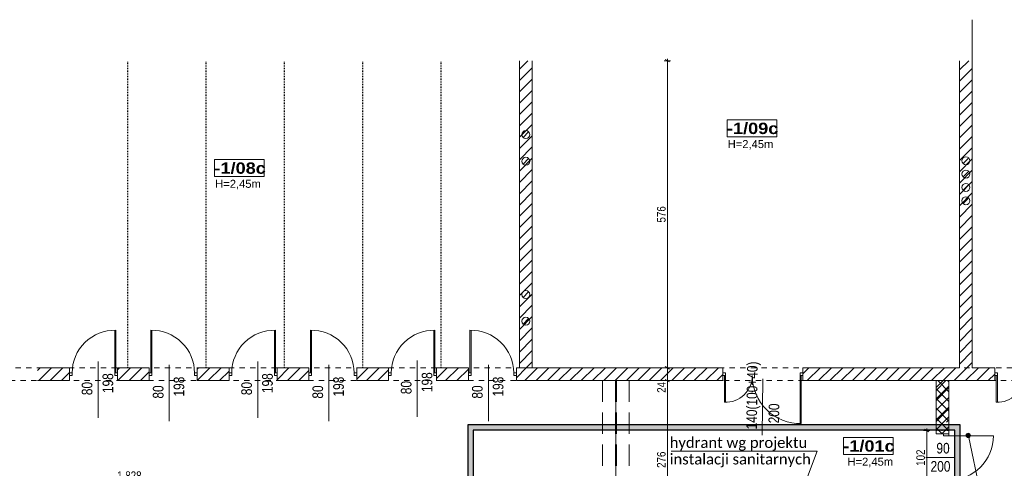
# Model space of a CAD drawing. Header units: centimetres. Extents: x 18292 to 3593338517, y 11794 to 62103.
# Tile 118 of 147: x 1796682808 to 1796684656, y 56532 to 57373. Entities that reach past the tile are written whole.
import ezdxf

# ---------------------------------------------------------------- set-up
doc = ezdxf.new("R2010")
doc.units = ezdxf.units.CM
doc.header["$MEASUREMENT"] = 0
for name, pattern in [('ACAD_ISO02W100', [60, 40, -20]), ('ACAD_ISO03W100', [3, 1.2, -1.8]), ('Dashed-002', [20, 10, -10]), ('Kreski-Szerokie', [3, 1.2, -1.8])]:
    doc.linetypes.add(name, pattern=pattern)
for name, color, linetype in [('499-Wymiary i opisy', 7, 'Continuous'), ('__PROJEKTOWANE', 7, 'Continuous'), ('MF-NR', 7, 'Continuous'), ('MF_AREA_BLOCK', 7, 'Continuous'), ('MF_KRESKOWANIE', 7, 'Continuous'), ('MF_NR', 7, 'Continuous'), ('MF_OKNA', 7, 'Continuous'), ('MF_OPISY', 7, 'Continuous'), ('MF_przerywana', 7, 'Continuous'), ('MF_SCIANY_DZIAL', 7, 'Continuous'), ('MF_SCIANY_KONSTR', 7, 'Continuous'), ('MF_WIDOK', 7, 'Continuous')]:
    doc.layers.add(name, color=color, linetype=linetype)
doc.styles.add('GENERATED_STYLE_2', font='txt')
doc.styles.add('GENERATED_STYLE_4', font='txt')
doc.styles.add('GENERATED_STYLE_5', font='txt')
doc.styles.add('GENERATED_STYLE_7', font='txt')
doc.dimstyles.new('GENERATED_STYLE__1', dxfattribs={"dimtxt": 16, "dimasz": 6.08, "dimexe": 0.18, "dimexo": 0.0625, "dimgap": 0.09, "dimtad": 1, "dimtih": 1, "dimtoh": 1, "dimdec": 0, "dimzin": 0, "dimdsep": 46, "dimtxsty": 'GENERATED_STYLE_4', "dimblk": 'ARROWHEAD_2', "dimblk1": 'ARROWHEAD_2', "dimblk2": 'ARROWHEAD_2', "dimcen": 0.09, "dimse1": 1, "dimse2": 1, "dimclrd": 7, "dimclre": 7, "dimclrt": 7, "dimadec": 0, "dimazin": 0, "dimtfac": 1, "dimtdec": 4, "dimtmove": 0, "dimatfit": 3, "dimfxl": 0, "dimtolj": 1, "dimtzin": 0, "dimarcsym": 0})
doc.dimstyles.new('GENERATED_STYLE__4', dxfattribs={"dimtxt": 16, "dimasz": 6.08, "dimexe": 0.18, "dimexo": 0.0625, "dimgap": 0.09, "dimtad": 1, "dimdec": 0, "dimzin": 0, "dimdsep": 46, "dimtxsty": 'GENERATED_STYLE_4', "dimblk": 'ARROWHEAD_2', "dimblk1": 'ARROWHEAD_2', "dimblk2": 'ARROWHEAD_2', "dimcen": 0.09, "dimse1": 1, "dimse2": 1, "dimclrd": 7, "dimclre": 7, "dimclrt": 7, "dimadec": 0, "dimazin": 0, "dimtfac": 1, "dimtdec": 4, "dimtmove": 0, "dimatfit": 3, "dimfxl": 0, "dimtolj": 1, "dimtzin": 0, "dimarcsym": 0})
pattern_1 = [(45, (1801523908.342, 3898003.605), (-10.606601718, 10.606601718), [])]

# ---------------------------------------------------------------- blocks, each defined once
blk = doc.blocks.new('Drzwi metalowe 21_2')
at = {"layer": '__PROJEKTOWANE', "color": 7, "linetype": 'Continuous', "lineweight": 13}
blk.add_line((41.8, 0), (41.8, 83.6), dxfattribs=at)
at = {"layer": '__PROJEKTOWANE', "color": 150, "linetype": 'Continuous', "lineweight": 13}
for p, q in [((-45, 0), (-49.3, 0)), ((-45, 0), (-49.3, 0)), ((-45, 0), (-45, -10)), ((-45, 0), (-45, -10)), ((45, 0), (45, -10)), ((45, 0), (45, -10)), ((45, 0), (49.3, 0)), ((45, 0), (49.3, 0)), ((-45, -10), (-45, -24)), ((-45, -10), (-45, -24)), ((45, -10), (45, -24)), ((45, -10), (45, -24)), ((-45, -24), (-49.3, -24)), ((-45, -24), (-49.3, -24)), ((45, -24), (49.3, -24)), ((45, -24), (49.3, -24))]:
    blk.add_line(p, q, dxfattribs=at)
at = {"layer": '__PROJEKTOWANE', "color": 7, "linetype": 'Continuous', "lineweight": 15}
for p, q in [((-41.8, 0), (-45, 0)), ((-45, 0), (-45, -10)), ((-41.8, -10), (-41.8, 0)), ((45, 0), (41.8, 0)), ((41.8, 0), (41.8, -10)), ((45, -10), (45, 0)), ((-45, -10), (-41.8, -10)), ((41.8, -10), (45, -10))]:
    blk.add_line(p, q, dxfattribs=at)
at = {"layer": '__PROJEKTOWANE', "color": 7, "linetype": 'Continuous', "lineweight": 13}
blk.add_arc((41.8, 0), 83.6, 90, 180, dxfattribs=at)
blk = doc.blocks.new('*D679', base_point=(1801523908.3, 3898003.6))
at = {"layer": '499-Wymiary i opisy', "color": 7, "linetype": 'Continuous', "lineweight": 13}
for p, q in [((1796682102.4, 56510.9), (1796682097.7, 56502.9)), ((1796682100.1, 56500.9), (1796682100.1, 56512.9)), ((1796683930.4, 56510.9), (1796683925.7, 56502.9)), ((1796683928.1, 56500.9), (1796683928.1, 56512.9)), ((1796682100.1, 56506.9), (1796683928.1, 56506.9))]:
    blk.add_line(p, q, dxfattribs=at)
at = {"layer": '499-Wymiary i opisy', "color": 7, "lineweight": 13, "insert": (1796682991, 56510.1), "char_height": 16, "attachment_point": 7, "style": 'GENERATED_STYLE_4'}
blk.add_mtext('\\A1;{\\pql;\\fArial Narrow|b0|i0|c238|p34;1\xa0828}', dxfattribs=at)
blk = doc.blocks.new('ARROWHEAD_2')
at = {"color": 0, "linetype": 'Continuous', "lineweight": 0}
for p, q in [((0, 0), (-1, 0)), ((-0.38, -0.66), (0.38, 0.66))]:
    blk.add_line(p, q, dxfattribs=at)
blk = doc.blocks.new('*D723', base_point=(1801523908.3, 3898003.6))
at = {"layer": '499-Wymiary i opisy', "color": 7, "linetype": 'Continuous', "lineweight": 13}
for p, q in [((1796684516.4, 56603.1), (1796684504.4, 56603.1)), ((1796684514.4, 56600.8), (1796684506.4, 56605.4)), ((1796684510.4, 56603.1), (1796684510.4, 56607)), ((1796684510.4, 56501.1), (1796684510.4, 56603.1)), ((1796684516.4, 56501.1), (1796684504.4, 56501.1)), ((1796684506.4, 56503.4), (1796684514.4, 56498.8))]:
    blk.add_line(p, q, dxfattribs=at)
at = {"layer": '499-Wymiary i opisy', "color": 7, "lineweight": 13, "insert": (1796684507.2, 56536.7), "char_height": 16, "attachment_point": 7, "rotation": 90, "style": 'GENERATED_STYLE_4'}
blk.add_mtext('\\A1;{\\pql;\\fArial Narrow|b0|i0|c238|p34;102}', dxfattribs=at)
blk = doc.blocks.new('*D808', base_point=(1801523908.3, 3898003.6))
at = {"layer": '499-Wymiary i opisy', "color": 7, "linetype": 'Continuous', "lineweight": 13}
for p, q in [((1796684029.8, 56696.5), (1796684017.8, 56696.5)), ((1796684019.8, 56698.8), (1796684027.8, 56694.2)), ((1796684023.8, 56420.5), (1796684023.8, 56696.5)), ((1796684029.8, 56420.5), (1796684017.8, 56420.5)), ((1796684019.8, 56422.8), (1796684027.8, 56418.2))]:
    blk.add_line(p, q, dxfattribs=at)
at = {"layer": '499-Wymiary i opisy', "color": 7, "lineweight": 13, "char_height": 16, "attachment_point": 7, "rotation": 90, "style": 'GENERATED_STYLE_4'}
for s, insert in [('\\A1;{\\pql;\\fArial Narrow|b0|i0|c238|p34;24}', (1796684020.6, 56673.7)), ('\\A1;{\\pql;\\fArial Narrow|b0|i0|c238|p34;276}', (1796684020.6, 56532.9))]:
    blk.add_mtext(s, dxfattribs=dict(at, insert=insert))
blk = doc.blocks.new('*D809', base_point=(1801523908.3, 3898003.6))
at = {"layer": '499-Wymiary i opisy', "color": 7, "linetype": 'Continuous', "lineweight": 13}
for p, q in [((1796684029.8, 56720.5), (1796684017.8, 56720.5)), ((1796684019.8, 56722.8), (1796684027.8, 56718.2)), ((1796684023.8, 56696.5), (1796684023.8, 56720.5)), ((1796684029.8, 56696.5), (1796684017.8, 56696.5)), ((1796684019.8, 56698.8), (1796684027.8, 56694.2))]:
    blk.add_line(p, q, dxfattribs=at)
blk = doc.blocks.new('*D810', base_point=(1801523908.3, 3898003.6))
at = {"layer": '499-Wymiary i opisy', "color": 7, "linetype": 'Continuous', "lineweight": 13}
for p, q in [((1796684029.8, 57296.5), (1796684017.8, 57296.5)), ((1796684027.8, 57294.2), (1796684019.8, 57298.8)), ((1796684023.8, 57296.5), (1796684023.8, 57300.4)), ((1796684023.8, 56720.5), (1796684023.8, 57296.5)), ((1796684029.8, 56720.5), (1796684017.8, 56720.5)), ((1796684019.8, 56722.8), (1796684027.8, 56718.2))]:
    blk.add_line(p, q, dxfattribs=at)
at = {"layer": '499-Wymiary i opisy', "color": 7, "lineweight": 13, "insert": (1796684020.6, 56993.1), "char_height": 16, "attachment_point": 7, "rotation": 90, "style": 'GENERATED_STYLE_4'}
blk.add_mtext('\\A1;{\\pql;\\fArial Narrow|b0|i0|c238|p34;576}', dxfattribs=at)

msp = doc.modelspace()

# ---------------------------------------------------------------- hatches: boundary and pattern name
at = {"layer": '__PROJEKTOWANE', "linetype": 'Continuous', "lineweight": 0, "true_color": 0x000000}
h = msp.add_hatch(dxfattribs=at)
h.set_pattern_fill('Concrete_Block_000c', color=18, style=0, pattern_type=2)
h.set_pattern_definition([(45, (1801523908.342, 3898003.605), (-9.192387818, 9.192387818), []), (135, (1801523908.342, 3898003.605), (9.192387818, 9.192387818), [])])
h.paths.add_polyline_path([(1796684552.1, 56696.5), (1796684528.1, 56696.5), (1796684528.1, 56596.5), (1796684552.1, 56596.5)])
at = {"layer": '__PROJEKTOWANE', "linetype": 'Continuous', "lineweight": 25}
h = msp.add_hatch(color=230, dxfattribs=at)
h.paths.add_polyline_path([(1796683649, 56613.9), (1796683649, 54825.6), (1796684125.6, 54825.6), (1796684125.6, 54038.8), (1796684556.5, 54038.8), (1796684556.5, 53475.2), (1796685205.9, 53475.2), (1796685205.9, 54038.8), (1796685546, 54038.8), (1796685546, 54541), (1796685838.2, 54541), (1796685838.2, 55897.1), (1796684573.3, 55897.1), (1796684573.3, 56613.9)])
h.paths.add_polyline_path([(1796684566.5, 53485.2), (1796684566.5, 54048.8), (1796684135.6, 54048.8), (1796684135.6, 54835.6), (1796683659, 54835.6), (1796683659, 56603.9), (1796684563.3, 56603.9), (1796684563.3, 55887.1), (1796685828.2, 55887.1), (1796685828.2, 54551), (1796685536, 54551), (1796685536, 54048.8), (1796685195.9, 54048.8), (1796685195.9, 53485.2)], flags=0)
at = {"layer": '__PROJEKTOWANE', "linetype": 'Continuous', "lineweight": 13}
msp.add_hatch(color=150, dxfattribs=at).paths.add_polyline_path([(1796684584.4, 56593.8), (1796684584.8, 56592.2), (1796684585.6, 56590.9), (1796684586.9, 56590.1), (1796684588.4, 56589.8), (1796684590, 56590.1), (1796684591.3, 56590.9), (1796684592.1, 56592.2), (1796684592.4, 56593.8), (1796684592.1, 56595.3), (1796684591.3, 56596.6), (1796684590, 56597.5), (1796684588.4, 56597.8), (1796684586.9, 56597.5), (1796684585.6, 56596.6), (1796684584.8, 56595.3)])
at = {"layer": 'MF_KRESKOWANIE', "linetype": 'Continuous', "lineweight": 13}
h = msp.add_hatch(dxfattribs=at)
h.set_pattern_fill('bloczki_ceramiczne_000c', color=250, style=0, pattern_type=2)
h.set_pattern_definition(pattern_1)
h.paths.add_polyline_path([(1796683770.1, 56720.5), (1796683770.1, 57296.5), (1796683746.1, 57296.5), (1796683746.1, 56720.5)])
h = msp.add_hatch(dxfattribs=at)
h.set_pattern_fill('bloczki_ceramiczne_000c', color=250, style=0, pattern_type=2)
h.set_pattern_definition(pattern_1)
h.paths.add_polyline_path([(1796684528.1, 56696.5), (1796684528.1, 56618.6), (1796684552.1, 56618.6), (1796684552.1, 56696.5), (1796684574.1, 56696.5), (1796684638.1, 56696.5), (1796684638.1, 56720.5), (1796684596.1, 56720.5), (1796684596.1, 57296.5), (1796684572.1, 57296.5), (1796684572.1, 56720.5), (1796684278.1, 56720.5), (1796684278.1, 56696.5)])
h = msp.add_hatch(dxfattribs=at)
h.set_pattern_fill('bloczki_ceramiczne_000c', color=250, style=0, pattern_type=2)
h.set_pattern_definition(pattern_1)
h.paths.add_polyline_path([(1796682901.6, 56696.5), (1796682901.6, 56720.5), (1796682841.8, 56720.5), (1796682841.8, 56696.5)])
h = msp.add_hatch(dxfattribs=at)
h.set_pattern_fill('bloczki_ceramiczne_000c', color=250, style=0, pattern_type=2)
h.set_pattern_definition(pattern_1)
h.paths.add_polyline_path([(1796682991.6, 56720.5), (1796682991.6, 56696.5), (1796683051.3, 56696.5), (1796683051.3, 56720.5)])
h = msp.add_hatch(dxfattribs=at)
h.set_pattern_fill('bloczki_ceramiczne_000c', color=250, style=0, pattern_type=2)
h.set_pattern_definition(pattern_1)
h.paths.add_polyline_path([(1796683201.1, 56720.5), (1796683141.3, 56720.5), (1796683141.3, 56696.5), (1796683201.1, 56696.5)])
h = msp.add_hatch(dxfattribs=at)
h.set_pattern_fill('bloczki_ceramiczne_000c', color=250, style=0, pattern_type=2)
h.set_pattern_definition(pattern_1)
h.paths.add_polyline_path([(1796683350.8, 56696.5), (1796683350.8, 56720.5), (1796683291.1, 56720.5), (1796683291.1, 56696.5)])
h = msp.add_hatch(dxfattribs=at)
h.set_pattern_fill('bloczki_ceramiczne_000c', color=250, style=0, pattern_type=2)
h.set_pattern_definition(pattern_1)
h.paths.add_polyline_path([(1796683440.8, 56696.5), (1796683471.1, 56696.5), (1796683500.6, 56696.5), (1796683500.6, 56720.5), (1796683440.8, 56720.5)])
h = msp.add_hatch(dxfattribs=at)
h.set_pattern_fill('bloczki_ceramiczne_000c', color=250, style=0, pattern_type=2)
h.set_pattern_definition(pattern_1)
h.paths.add_polyline_path([(1796683590.6, 56696.5), (1796683650.3, 56696.5), (1796683650.3, 56720.5), (1796683590.6, 56720.5)])
h = msp.add_hatch(dxfattribs=at)
h.set_pattern_fill('bloczki_ceramiczne_000c', color=250, style=0, pattern_type=2)
h.set_pattern_definition(pattern_1)
h.paths.add_polyline_path([(1796683740.3, 56696.5), (1796684128.1, 56696.5), (1796684128.1, 56720.5), (1796683740.3, 56720.5)])

# ---------------------------------------------------------------- linework, layer by layer
at = {"layer": '__PROJEKTOWANE', "color": 150, "linetype": 'Continuous', "lineweight": 13}
for p, q in [((1796684528.1, 56596.5), (1796684528.1, 56600.8)), ((1796684542.1, 56596.5), (1796684528.1, 56596.5)), ((1796684552.1, 56596.5), (1796684542.1, 56596.5)), ((1796684552.1, 56596.5), (1796684552.1, 56600.8)), ((1796684633.7, 56378.6), (1796684589.3, 56589.9)), ((1796684305.1, 56564.2), (1796684030.7, 56564.2)), ((1796684305.1, 56564.2), (1796684260.6, 56447.3))]:
    msp.add_line(p, q, dxfattribs=at)
at = {"layer": '__PROJEKTOWANE', "color": 150, "linetype": 'Continuous', "lineweight": 13, "flags": 128}
for points in [[(1796684552.1, 56696.5), (1796684528.1, 56696.5)], [(1796684528.1, 56696.5), (1796684528.1, 56596.5)], [(1796684552.1, 56596.5), (1796684552.1, 56696.5)]]:
    msp.add_lwpolyline(points, dxfattribs=at)
at = {"layer": '__PROJEKTOWANE', "color": 230, "linetype": 'Continuous', "lineweight": 25, "flags": 128}
for points in [[(1796684556.5, 53475.2), (1796685205.9, 53475.2), (1796685205.9, 54038.8), (1796685546, 54038.8), (1796685546, 54541), (1796685838.2, 54541), (1796685838.2, 55897.1), (1796684573.3, 55897.1), (1796684573.3, 56613.9), (1796683649.1, 56613.9), (1796683649.1, 54825.6), (1796684125.6, 54825.6), (1796684125.6, 54038.8), (1796684556.5, 54038.8)], [(1796684566.5, 53485.2), (1796685195.9, 53485.2), (1796685195.9, 54048.8), (1796685536, 54048.8), (1796685536, 54551), (1796685828.2, 54551), (1796685828.2, 55887.1), (1796684563.3, 55887.1), (1796684563.3, 56603.9), (1796683659, 56603.9), (1796683659, 54835.6), (1796684135.6, 54835.6), (1796684135.6, 54048.8), (1796684566.5, 54048.8)]]:
    msp.add_lwpolyline(points, close=True, dxfattribs=at)
at = {"layer": '__PROJEKTOWANE', "color": 7, "linetype": 'Kreski-Szerokie', "lineweight": 13, "flags": 128}
msp.add_lwpolyline([(1796684528.1, 56603.1), (1796684552.1, 56603.1)], dxfattribs=at)
at = {"layer": '__PROJEKTOWANE', "color": 150, "linetype": 'Continuous', "lineweight": 13}
msp.add_circle((1796684588.4, 56593.8), 4, dxfattribs=at)
at = {"layer": 'MF-NR', "color": 7, "linetype": 'Continuous', "lineweight": 13}
for p, q in [((1796684135.7, 57185.5), (1796684229, 57185.5)), ((1796684135.7, 57153.7), (1796684135.7, 57185.5)), ((1796684229, 57185.5), (1796684229, 57153.7)), ((1796683173.8, 57111), (1796683267.1, 57111)), ((1796683173.8, 57079.1), (1796683173.8, 57111)), ((1796683267.1, 57111), (1796683267.1, 57079.1)), ((1796684354, 56589.9), (1796684447.4, 56589.9)), ((1796684354, 56558), (1796684354, 56589.9)), ((1796684447.4, 56589.9), (1796684447.4, 56558))]:
    msp.add_line(p, q, dxfattribs=at)
at = {"layer": 'MF-NR', "color": 7, "linetype": 'Continuous', "lineweight": 13, "flags": 128}
for points in [[(1796684229, 57153.7), (1796684135.7, 57153.7)], [(1796683267.1, 57079.1), (1796683173.8, 57079.1)], [(1796684447.4, 56558), (1796684354, 56558)]]:
    msp.add_lwpolyline(points, dxfattribs=at)
at = {"layer": 'MF_AREA_BLOCK', "color": 7, "linetype": 'Continuous', "lineweight": 13}
for p, q in [((1796683763.4, 57163.3), (1796683752.8, 57152.7)), ((1796683763.4, 57113.3), (1796683752.8, 57102.7)), ((1796684589.4, 57114.3), (1796684578.8, 57103.7)), ((1796684589.4, 57089.3), (1796684578.8, 57078.7)), ((1796684589.4, 57064.3), (1796684578.8, 57053.7)), ((1796684589.4, 57039.3), (1796684578.8, 57028.7)), ((1796683763.4, 56863.3), (1796683752.8, 56852.7)), ((1796683763.4, 56813.3), (1796683752.8, 56802.7))]:
    msp.add_line(p, q, dxfattribs=at)
for centre in [(1796683758.1, 57158), (1796683758.1, 57108), (1796684584.1, 57109), (1796684584.1, 57084), (1796684584.1, 57059), (1796684584.1, 57034), (1796683758.1, 56858), (1796683758.1, 56808)]:
    msp.add_circle(centre, 7.5, dxfattribs=at)
at = {"layer": 'MF_OKNA', "color": 7, "linetype": 'Continuous', "lineweight": 13}
for p, q in [((1796682986.6, 56711), (1796682986.6, 56791)), ((1796682988.6, 56711), (1796682988.6, 56791)), ((1796683054.3, 56711), (1796683054.3, 56791)), ((1796683056.3, 56711), (1796683056.3, 56791)), ((1796683286.1, 56711), (1796683286.1, 56791)), ((1796683288.1, 56711), (1796683288.1, 56791)), ((1796683353.8, 56711), (1796683353.8, 56791)), ((1796683355.8, 56711), (1796683355.8, 56791)), ((1796683585.6, 56711), (1796683585.6, 56791)), ((1796683587.6, 56711), (1796683587.6, 56791)), ((1796683653.3, 56711), (1796683653.3, 56791)), ((1796683655.3, 56711), (1796683655.3, 56791)), ((1796682955.4, 56626.8), (1796682955.4, 56732.6)), ((1796683254.9, 56626.8), (1796683254.9, 56732.6)), ((1796683554.4, 56628.7), (1796683554.4, 56734.5)), ((1796683088.9, 56620.4), (1796683088.9, 56726.2)), ((1796683388.4, 56620.4), (1796683388.4, 56726.2)), ((1796683687.9, 56620.4), (1796683687.9, 56726.2)), ((1796682906.6, 56711), (1796682901.6, 56711)), ((1796682901.6, 56708.5), (1796682901.6, 56706)), ((1796682901.6, 56706), (1796682906.6, 56706)), ((1796682906.6, 56706), (1796682906.6, 56711)), ((1796682986.6, 56706), (1796682986.6, 56711)), ((1796682986.6, 56711), (1796682991.6, 56711)), ((1796682991.6, 56706), (1796682986.6, 56706)), ((1796682991.6, 56708.5), (1796682991.6, 56706)), ((1796683056.3, 56711), (1796683051.3, 56711)), ((1796683051.3, 56708.5), (1796683051.3, 56706)), ((1796683051.3, 56706), (1796683056.3, 56706)), ((1796683056.3, 56706), (1796683056.3, 56711)), ((1796683136.3, 56706), (1796683136.3, 56711)), ((1796683136.3, 56711), (1796683141.3, 56711)), ((1796683141.3, 56706), (1796683136.3, 56706)), ((1796683141.3, 56708.5), (1796683141.3, 56706)), ((1796683206.1, 56711), (1796683201.1, 56711)), ((1796683201.1, 56708.5), (1796683201.1, 56706)), ((1796683201.1, 56706), (1796683206.1, 56706)), ((1796683206.1, 56706), (1796683206.1, 56711)), ((1796683286.1, 56706), (1796683286.1, 56711)), ((1796683286.1, 56711), (1796683291.1, 56711)), ((1796683291.1, 56706), (1796683286.1, 56706)), ((1796683291.1, 56708.5), (1796683291.1, 56706)), ((1796683355.8, 56711), (1796683350.8, 56711)), ((1796683350.8, 56708.5), (1796683350.8, 56706)), ((1796683350.8, 56706), (1796683355.8, 56706)), ((1796683355.8, 56706), (1796683355.8, 56711)), ((1796683435.8, 56706), (1796683435.8, 56711)), ((1796683435.8, 56711), (1796683440.8, 56711)), ((1796683440.8, 56706), (1796683435.8, 56706)), ((1796683440.8, 56708.5), (1796683440.8, 56706)), ((1796683505.6, 56711), (1796683500.6, 56711)), ((1796683500.6, 56708.5), (1796683500.6, 56706)), ((1796683500.6, 56706), (1796683505.6, 56706)), ((1796683505.6, 56706), (1796683505.6, 56711)), ((1796683585.6, 56706), (1796683585.6, 56711)), ((1796683585.6, 56711), (1796683590.6, 56711)), ((1796683590.6, 56706), (1796683585.6, 56706)), ((1796683590.6, 56708.5), (1796683590.6, 56706)), ((1796683655.3, 56711), (1796683650.3, 56711)), ((1796683650.3, 56708.5), (1796683650.3, 56706)), ((1796683650.3, 56706), (1796683655.3, 56706)), ((1796683655.3, 56706), (1796683655.3, 56711)), ((1796683735.3, 56706), (1796683735.3, 56711)), ((1796683735.3, 56711), (1796683740.3, 56711)), ((1796683740.3, 56706), (1796683735.3, 56706)), ((1796683740.3, 56708.5), (1796683740.3, 56706)), ((1796684128.1, 56708.5), (1796684128.1, 56711)), ((1796684128.1, 56711), (1796684133.1, 56711)), ((1796684133.1, 56706), (1796684128.1, 56706)), ((1796684131.1, 56706), (1796684131.1, 56656)), ((1796684133.1, 56711), (1796684133.1, 56706)), ((1796684133.1, 56706), (1796684133.1, 56656)), ((1796684202.9, 56699.8), (1796684201.6, 56594)), ((1796684273.1, 56711), (1796684273.1, 56706)), ((1796684278.1, 56711), (1796684273.1, 56711)), ((1796684273.1, 56706), (1796684278.1, 56706)), ((1796684273.1, 56706), (1796684273.1, 56616)), ((1796684275.1, 56706), (1796684275.1, 56616)), ((1796684278.1, 56708.5), (1796684278.1, 56711)), ((1796684638.1, 56708.5), (1796684638.1, 56711)), ((1796684638.1, 56711), (1796684643.1, 56711)), ((1796684643.1, 56706), (1796684638.1, 56706)), ((1796684641.1, 56706), (1796684641.1, 56656)), ((1796684643.1, 56711), (1796684643.1, 56706)), ((1796684643.1, 56706), (1796684643.1, 56656)), ((1796684508.6, 56552.1), (1796684561.5, 56552.1))]:
    msp.add_line(p, q, dxfattribs=at)
for centre, radius, start, end in [((1796682986.6, 56711), 80, 88.5675, 180), ((1796683056.3, 56711), 80, 0, 91.4325), ((1796683286.1, 56711), 80, 88.5675, 180), ((1796683355.8, 56711), 80, 0, 91.4325), ((1796683585.6, 56711), 80, 88.5675, 180), ((1796683655.3, 56711), 80, 0, 91.4325), ((1796684133.1, 56706), 50, 267.7076, 0), ((1796684273.1, 56706), 90, 180, 271.2733), ((1796684643.1, 56706), 50, 267.7076, 0)]:
    msp.add_arc(centre, radius, start, end, dxfattribs=at)
at = {"layer": 'MF_przerywana', "color": 7, "linetype": 'ACAD_ISO02W100', "lineweight": 13}
for p, q in [((1796683902.1, 56696.5), (1796683902.1, 56420.5)), ((1796683926.1, 56696.5), (1796683926.1, 56420.5)), ((1796683928.1, 56696.5), (1796683928.1, 56420.5)), ((1796683952.1, 56696.5), (1796683952.1, 56420.5))]:
    msp.add_line(p, q, dxfattribs=at)
at = {"layer": 'MF_przerywana', "color": 7, "linetype": 'Dashed-002', "lineweight": 13, "flags": 128}
msp.add_lwpolyline([(1796682140.6, 56720.5), (1796684788.1, 56720.5), (1796684788.1, 56696.5), (1796682140.6, 56696.5)], close=True, dxfattribs=at)
at = {"layer": 'MF_SCIANY_DZIAL', "color": 8, "linetype": 'ACAD_ISO03W100', "lineweight": 25}
for p, q in [((1796683011.1, 56720.5), (1796683011.1, 57296.5)), ((1796683158.1, 56720.5), (1796683158.1, 57296.5)), ((1796683305.1, 56720.5), (1796683305.1, 57296.5)), ((1796683452.1, 56720.5), (1796683452.1, 57296.5)), ((1796683599.1, 56720.5), (1796683599.1, 57296.5))]:
    msp.add_line(p, q, dxfattribs=at)
at = {"layer": 'MF_SCIANY_KONSTR', "color": 7, "linetype": 'Continuous', "lineweight": 13}
for p, q in [((1796684596.1, 56720.5), (1796684596.1, 57373.5)), ((1796684596.1, 56720.5), (1796684596.1, 57372.5)), ((1796683746.1, 56720.5), (1796683746.1, 57296.5)), ((1796683746.1, 56720.5), (1796683746.1, 57296.5)), ((1796683770.1, 56720.5), (1796683770.1, 57296.5)), ((1796684572.1, 56720.5), (1796684572.1, 57296.5)), ((1796682901.6, 56720.5), (1796682841.8, 56720.5)), ((1796682901.6, 56696.5), (1796682901.6, 56720.5)), ((1796683051.3, 56720.5), (1796682991.6, 56720.5)), ((1796682991.6, 56720.5), (1796682991.6, 56696.5)), ((1796683051.3, 56696.5), (1796683051.3, 56720.5)), ((1796683141.3, 56720.5), (1796683201.1, 56720.5)), ((1796683141.3, 56720.5), (1796683141.3, 56696.5)), ((1796683201.1, 56696.5), (1796683201.1, 56720.5)), ((1796683291.1, 56720.5), (1796683350.8, 56720.5)), ((1796683291.1, 56720.5), (1796683291.1, 56696.5)), ((1796683350.8, 56696.5), (1796683350.8, 56720.5)), ((1796683440.8, 56720.5), (1796683500.6, 56720.5)), ((1796683440.8, 56720.5), (1796683440.8, 56696.5)), ((1796683500.6, 56696.5), (1796683500.6, 56720.5)), ((1796683590.6, 56720.5), (1796683650.3, 56720.5)), ((1796683590.6, 56720.5), (1796683590.6, 56696.5)), ((1796683650.3, 56696.5), (1796683650.3, 56720.5)), ((1796683740.3, 56720.5), (1796684128.1, 56720.5)), ((1796683740.3, 56720.5), (1796683740.3, 56696.5)), ((1796684128.1, 56696.5), (1796684128.1, 56720.5)), ((1796684572.1, 56720.5), (1796684278.1, 56720.5)), ((1796684278.1, 56696.5), (1796684278.1, 56720.5)), ((1796684638.1, 56720.5), (1796684596.1, 56720.5)), ((1796684638.1, 56720.5), (1796684638.1, 56696.5)), ((1796682841.8, 56696.5), (1796682901.6, 56696.5)), ((1796682991.6, 56696.5), (1796683051.3, 56696.5)), ((1796683201.1, 56696.5), (1796683141.3, 56696.5)), ((1796683141.3, 56696.5), (1796683201.1, 56696.5)), ((1796683291.1, 56696.5), (1796683350.8, 56696.5)), ((1796683350.8, 56696.5), (1796683291.1, 56696.5)), ((1796683471.1, 56696.5), (1796683440.8, 56696.5)), ((1796683440.8, 56696.5), (1796683471.1, 56696.5)), ((1796683500.6, 56696.5), (1796683471.1, 56696.5)), ((1796683650.3, 56696.5), (1796683590.6, 56696.5)), ((1796684128.1, 56696.5), (1796683740.3, 56696.5)), ((1796683927.1, 56696.5), (1796683927.1, 56420.5)), ((1796684278.1, 56696.5), (1796684528.1, 56696.5)), ((1796684528.1, 56696.5), (1796684278.1, 56696.5)), ((1796684528.1, 56618.6), (1796684528.1, 56696.5)), ((1796684552.1, 56696.5), (1796684574.1, 56696.5)), ((1796684552.1, 56696.5), (1796684552.1, 56618.6)), ((1796684574.1, 56696.5), (1796684638.1, 56696.5))]:
    msp.add_line(p, q, dxfattribs=at)
at = {"layer": 'MF_WIDOK', "color": 5, "linetype": 'Continuous', "lineweight": 15, "flags": 128}
for points in [[(1796684135.7, 57185.5), (1796684229, 57185.5), (1796684229, 57153.7), (1796684135.7, 57153.7)], [(1796683173.8, 57111), (1796683267.1, 57111), (1796683267.1, 57079.1), (1796683173.8, 57079.1)], [(1796684354, 56589.9), (1796684447.4, 56589.9), (1796684447.4, 56558), (1796684354, 56558)]]:
    msp.add_lwpolyline(points, close=True, dxfattribs=at)

# ---------------------------------------------------------------- block references
at = {"layer": '__PROJEKTOWANE', "color": 5, "linetype": 'Continuous', "lineweight": 13, "xscale": -1, "zscale": 100, "rotation": 270.0000000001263}
msp.add_blockref('Drzwi metalowe 21_2', (1796684552.1, 56551.5), dxfattribs=at)

# ---------------------------------------------------------------- texts
at = {"layer": '__PROJEKTOWANE', "color": 150, "linetype": 'Continuous', "lineweight": 13, "insert": (1796684028.1, 56534), "char_height": 20, "attachment_point": 7, "line_spacing_factor": 0.931279, "style": 'GENERATED_STYLE_7'}
msp.add_mtext('\\A1;{\\pql;\\fCalibri Light|b0|i0|c238|p34;hydrant wg projektu \\P\\pql;\\fCalibri Light|b0|i0|c238|p34;instalacji sanitarnych}', dxfattribs=at)
at = {"layer": 'MF_NR', "color": 7, "linetype": 'Continuous', "lineweight": 13, "char_height": 21.262, "attachment_point": 7, "style": 'GENERATED_STYLE_5'}
for s, insert in [('\\A1;{\\pql;\\fArial Black|b0|i0|c238|p38;-1/09c}', (1796684135.6, 57158.4)), ('\\A1;{\\pql;\\fArial Black|b0|i0|c238|p38;-1/08c}', (1796683173.7, 57083.9)), ('\\A1;{\\pql;\\fArial Black|b0|i0|c238|p38;-1/01c}', (1796684353.9, 56562.7))]:
    msp.add_mtext(s, dxfattribs=dict(at, insert=insert))
at = {"layer": 'MF_OKNA', "color": 7, "linetype": 'Continuous', "lineweight": 13, "char_height": 20, "attachment_point": 4, "style": 'GENERATED_STYLE_2'}
for s, insert, rotation in [('\\A1;{\\W0.800000x;\\pql;\\fArial|b0|i0|c238|p38;140(100+40)}', (1796684184.7, 56605), 89.2577), ('\\A1;{\\W0.800000x;\\pql;\\fArial|b0|i0|c238|p38;198}', (1796682973.8, 56673.1), 90), ('\\A1;{\\W0.800000x;\\pql;\\fArial|b0|i0|c238|p38;198}', (1796683107.2, 56666.7), 90), ('\\A1;{\\W0.800000x;\\pql;\\fArial|b0|i0|c238|p38;198}', (1796683273.3, 56673.1), 90), ('\\A1;{\\W0.800000x;\\pql;\\fArial|b0|i0|c238|p38;198}', (1796683406.7, 56666.7), 90), ('\\A1;{\\W0.800000x;\\pql;\\fArial|b0|i0|c238|p38;198}', (1796683572.8, 56675), 90), ('\\A1;{\\W0.800000x;\\pql;\\fArial|b0|i0|c238|p38;198}', (1796683706.2, 56666.7), 90), ('\\A1;{\\W0.800000x;\\pql;\\fArial|b0|i0|c238|p38;80}', (1796682934.7, 56669.3), 90), ('\\A1;{\\W0.800000x;\\pql;\\fArial|b0|i0|c238|p38;80}', (1796683068.2, 56662.8), 90), ('\\A1;{\\W0.800000x;\\pql;\\fArial|b0|i0|c238|p38;80}', (1796683234.2, 56669.3), 90), ('\\A1;{\\W0.800000x;\\pql;\\fArial|b0|i0|c238|p38;80}', (1796683367.7, 56662.8), 90), ('\\A1;{\\W0.800000x;\\pql;\\fArial|b0|i0|c238|p38;80}', (1796683533.7, 56671.1), 90), ('\\A1;{\\W0.800000x;\\pql;\\fArial|b0|i0|c238|p38;80}', (1796683667.2, 56662.8), 90), ('\\A1;{\\W0.800000x;\\pql;\\fArial|b0|i0|c238|p38;200}', (1796684223.6, 56616.4), 89.2577)]:
    msp.add_mtext(s, dxfattribs=dict(at, insert=insert, rotation=rotation))
for s, insert in [('\\A1;{\\W0.800000x;\\pql;\\fArial|b0|i0|c238|p38;90}', (1796684528.7, 56569.7)), ('\\A1;{\\W0.800000x;\\pql;\\fArial|b0|i0|c238|p38;200}', (1796684517.7, 56535.6))]:
    msp.add_mtext(s, dxfattribs=dict(at, insert=insert))
at = {"layer": 'MF_OPISY', "color": 7, "linetype": 'Continuous', "lineweight": 13, "char_height": 15, "attachment_point": 2, "style": 'GENERATED_STYLE_2'}
for insert in [(1796684179.8, 57147.7), (1796683217.9, 57073.2), (1796684404.6, 56552)]:
    msp.add_mtext('\\A1;{\\pqc;\\fArial|b0|i0|c238|p38;H=2,45m}', dxfattribs=dict(at, insert=insert))

# ---------------------------------------------------------------- dimensions: what is measured, and where the dimension line sits
at = {"layer": '499-Wymiary i opisy', "color": 7, "linetype": 'Continuous', "lineweight": 13}
for base, p1, p2, picture, middle in [((1796684023.8, 57296.5), (1796683770.1, 56720.5), (1796683770.1, 57296.5), '*D810', (1796684012.6, 57011.4)), ((1796684023.8, 56720.5), (1796683952.1, 56696.5), (1796683770.1, 56720.5), '*D809', (1796684012.6, 56685.9)), ((1796684023.8, 56696.5), (1796683952.1, 56420.5), (1796683952.1, 56696.5), '*D808', (1796684012.6, 56551.2)), ((1796684510.4, 56603.1), (1796684528.1, 56501.1), (1796684528.1, 56603.1), '*D723', (1796684499.2, 56555))]:
    dim = msp.add_linear_dim(base=base, p1=p1, p2=p2, angle=90, dimstyle='GENERATED_STYLE__4', dxfattribs=at)
    dim.commit()
    dim.dimension.update_dxf_attribs({"geometry": picture, "text_midpoint": middle, "dimtype": 160, "text_rotation": 90})
dim = msp.add_linear_dim(base=(1796683928.1, 56506.9), p1=(1796682100.1, 56420.5), p2=(1796683928.1, 56501.2), dimstyle='GENERATED_STYLE__1', dxfattribs=at)
dim.commit()
dim.dimension.update_dxf_attribs({"geometry": '*D679', "text_midpoint": (1796683018.5, 56518.1), "dimtype": 160})

doc.saveas('drawing.dxf')
